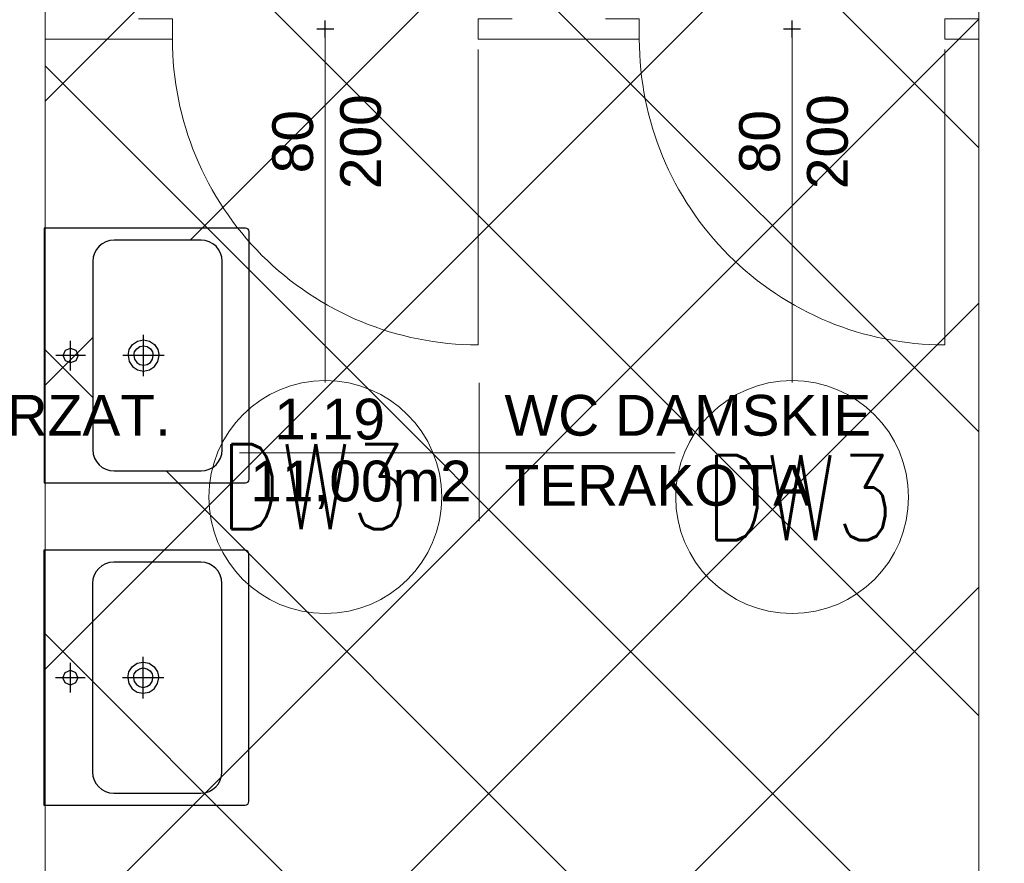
# Model space of a CAD drawing. Header units: millimetres. Extents: x -604189 to 881711, y -381903 to -7297.
# Tile 45 of 256: x -571757 to -569437, y -196414 to -194427. Entities that reach past the tile are written whole.
import ezdxf
from ezdxf.enums import TextEntityAlignment as Align

# ---------------------------------------------------------------- set-up
doc = ezdxf.new("R2010")
doc.units = ezdxf.units.MM
doc.header["$LTSCALE"] = 100
doc.layers.get('Defpoints').update_dxf_attribs({"color": 30})
for name, color, linetype, lineweight in [('drzwi', 72, 'Continuous', 20), ('Konstrukcja - Ściany zew_Nr_Pióra__1', 155, 'Continuous', 35), ('RCAD_wymiary', 7, 'Continuous', 18), ('wym_50rz', 101, 'Continuous', 13), ('ściana', 7, 'Continuous', 40)]:
    doc.layers.add(name, color=color, linetype=linetype, lineweight=lineweight)
doc.layers.add('LC', color=3, linetype='Continuous')
doc.layers.add('OPIS', color=7, linetype='Continuous')
doc.styles.add('Arial', font='arial.ttf')
doc.styles.add('ARIAL_1', font='arial.ttf')
doc.styles.add('ROMANS', font='romans.shx', dxfattribs={"width": 0.8, "height": 10})
pattern_1 = [(45, (-296350.26, 111503), (-334.51454, 334.51454), []), (135, (-296350.26, 111503), (-334.51454, -334.51454), [])]

# ---------------------------------------------------------------- blocks, each defined once
blk = doc.blocks.new('opis_osi_circle')
at = {"linetype": 'ByBlock', "lineweight": -2}
blk.add_circle((0, 0), 34.95, dxfattribs=at)
blk = doc.blocks.new('dd02')
at = {"linetype": 'ByBlock'}
blk.add_lwpolyline([(3, 0), (90, 0)], dxfattribs=at)
at = {"color": 8, "linetype": 'ByBlock', "lineweight": 0}
blk.add_arc((0, 0), 90, 270, 0, dxfattribs=at)
blk = doc.blocks.new('def01')
at = {"layer": 'Defpoints', "linetype": 'Continuous'}
blk.add_lwpolyline([(2.5, 0), (-2.5, 0)], dxfattribs=at)
blk = doc.blocks.new('def02')
at = {"layer": 'Defpoints'}
blk.add_blockref('def01', (0, 0), dxfattribs=at)
at = {"layer": 'Defpoints', "rotation": 90}
blk.add_blockref('def01', (0, 0), dxfattribs=at)
blk = doc.blocks.new('dalu01')
at = {"ltscale": 3}
blk.add_lwpolyline([(3, 0), (3, -10), (-3, -10), (-3, 0)], dxfattribs=at)
blk = doc.blocks.new('d_90alu')
blk.add_blockref('dalu01', (-3, 0))
at = {"linetype": 'ByBlock'}
blk.add_blockref('dd02', (0, -10), dxfattribs=at)
at = {"xscale": -1, "rotation": 180}
blk.add_blockref('dalu01', (-3, -110), dxfattribs=at)
at = {"layer": 'Defpoints'}
blk.add_blockref('def02', (-3, -55), dxfattribs=at)

msp = doc.modelspace()

# ---------------------------------------------------------------- hatches: boundary and pattern name
at = {"layer": 'OPIS', "linetype": 'ByBlock', "lineweight": 13}
h = msp.add_hatch(dxfattribs=at)
h.set_pattern_fill('ANSI37', color=0, scale=149)
h.set_pattern_definition(pattern_1)
h.paths.add_polyline_path([(-565846.6, -200148.4), (-566196.8, -200149.3), (-566196.8, -200157.4), (-566296.8, -200157.4), (-566296.8, -200149.6), (-566746.8, -200150.9), (-566746.8, -201168.3, -0.414214), (-566403.9, -201511.3, -1), (-567089.8, -201511.3, -0.414214), (-566746.8, -201168.3), (-566746.8, -200936.9, -0.267949), (-567196.8, -200157.4), (-567296.8, -200157.4), (-567296.8, -200152.4), (-567606.8, -200153.3), (-567606.8, -201603.3), (-567556.8, -201603.1), (-567556.8, -205257.4), (-565846.5, -205257.4)])
h.paths.add_polyline_path([(-551636.8, -198396.3), (-576656.8, -198407.4), (-576656.8, -193157.4), (-579836.8, -193157.4), (-579836.8, -200437.4), (-570846.8, -200437.4), (-570846.8, -200053.2), (-551636.8, -200037.4)])
h.paths.add_polyline_path([(-566819.5, -205014.1), (-566583.8, -205014.1), (-566583.8, -204789.1), (-566819.5, -204789.1)], flags=24)
h.paths.add_polyline_path([(-566959.3, -200828.7), (-566427.2, -200828.7), (-566427.2, -200603.7), (-566959.3, -200603.7)], flags=24)
h.paths.add_polyline_path([(-566792, -202497.9), (-566276.9, -202497.9), (-566276.9, -202398.5), (-566792, -202398.5)], flags=24)
h.paths.add_polyline_path([(-566792, -202387.9), (-565854.6, -202387.9), (-565854.6, -202288.5), (-566792, -202288.5)], flags=24)
h.paths.add_polyline_path([(-567194, -202505.3), (-566857.3, -202505.3), (-566857.3, -202389.9), (-567194, -202389.9)], flags=24)
h.paths.add_polyline_path([(-567153.4, -202393.6), (-566996.4, -202393.6), (-566996.4, -202295.6), (-567153.4, -202295.6)], flags=24)
h.paths.add_polyline_path([(-566516.5, -200627.5), (-566516.5, -200287.8), (-566964.3, -200287.8), (-566964.3, -200627.5)], flags=24)
at = {"layer": 'OPIS', "linetype": 'ByBlock', "lineweight": 9}
h = msp.add_hatch(dxfattribs=at)
h.set_pattern_fill('ANSI37', color=0, scale=149)
h.set_pattern_definition(pattern_1)
edge = h.paths.add_edge_path()
edge.add_line((-551636.8, -193157.4), (-552906.8, -193157.4))
edge.add_line((-552906.8, -193157.4), (-552906.8, -193187.4))
edge.add_line((-552906.8, -193187.4), (-554281.5, -193187.4))
edge.add_line((-554281.5, -193187.4), (-554281.5, -193407.4))
edge.add_line((-554281.5, -193407.4), (-554641.5, -193407.4))
edge.add_line((-554641.5, -193407.4), (-554891.8, -193407.4))
edge.add_line((-554891.8, -193407.4), (-555251.8, -193407.4))
edge.add_line((-555251.8, -193407.4), (-555252.2, -193157.4))
edge.add_line((-555252.2, -193157.4), (-555156.8, -193407.4))
edge.add_line((-555156.8, -193407.4), (-555156.8, -196074.4))
edge.add_line((-555156.8, -196074.4), (-555036.8, -196074.4))
edge.add_line((-555036.8, -196074.4), (-555036.8, -196674.4))
edge.add_line((-555036.8, -196674.4), (-555036.8, -197274.4))
edge.add_line((-555036.8, -197274.4), (-555636.8, -197274.4))
edge.add_line((-555636.8, -197274.4), (-555636.8, -198296.5))
edge.add_line((-555636.8, -198296.5), (-555036.8, -198294.9))
edge.add_line((-555036.8, -198294.9), (-555036.8, -198287.4))
edge.add_line((-555036.8, -198287.4), (-554936.8, -198287.4))
edge.add_line((-554936.8, -198287.4), (-554936.8, -198294.6))
edge.add_line((-554936.8, -198294.6), (-554486.8, -198293.3))
edge.add_line((-554486.8, -198293.3), (-554486.8, -198292.4))
edge.add_line((-554486.8, -198292.4), (-554486.8, -197276.6))
edge.add_arc((-554486.8, -196933.6), 342.9, 180, 270, ccw=False)
edge.add_arc((-554486.8, -196933.6), 342.9, 0, 180, ccw=False)
edge.add_arc((-554486.8, -196933.6), 342.9, -90, 0, ccw=False)
edge.add_line((-554486.8, -197276.6), (-554486.8, -197508))
edge.add_arc((-554936.8, -198287.4), 900, 0, 60, ccw=False)
edge.add_line((-554036.8, -198287.4), (-553936.8, -198287.4))
edge.add_line((-553936.8, -198287.4), (-553936.8, -198291.8))
edge.add_line((-553936.8, -198291.8), (-551636.8, -198285.4))
edge.add_line((-551636.8, -198285.4), (-551636.8, -193157.4))
edge = h.paths.add_edge_path(flags=17)
edge.add_arc((-555292.8, -194555.6), 64, 0, 360)
edge = h.paths.add_edge_path(flags=17)
edge.add_arc((-555292.8, -194795.6), 64, 0, 360)
edge = h.paths.add_edge_path(flags=17)
edge.add_arc((-555532.8, -194555.6), 64, 0, 360)
edge = h.paths.add_edge_path(flags=17)
edge.add_arc((-555532.8, -194795.6), 64, 0, 360)
edge = h.paths.add_edge_path(flags=16)
edge.add_arc((-555445.6, -195632.9), 122.2, 0, 360)
edge = h.paths.add_edge_path(flags=17)
edge.add_arc((-555445, -195755.2), 131.8, -179.707, 0.293, ccw=False)
edge.add_line((-555576.8, -195755.8), (-555577.4, -195633.6))
edge.add_arc((-555445.6, -195632.9), 131.8, 0.293, 180.293, ccw=False)
edge.add_line((-555313.7, -195632.2), (-555313.1, -195754.5))
edge = h.paths.add_edge_path(flags=16)
edge.add_line((-555354.6, -195832.7), (-555410.5, -195781.1))
edge.add_arc((-555444.2, -195895.3), 119, 73.5483, 77.2527)
edge.add_line((-555418, -195779.2), (-555400.5, -195791.1))
edge.add_arc((-555397.9, -195789.1), 3.2, 66.437, 217.7638, ccw=False)
edge.add_arc((-555444.2, -195895.3), 119, 62.8362, 66.437, ccw=False)
edge.add_line((-555389.9, -195789.4), (-555332.2, -195793.3))
edge.add_arc((-555445, -195755.2), 119, 319.3761, 341.3001, ccw=False)
edge = h.paths.add_edge_path(flags=0)
edge.add_arc((-555445.2, -195715.3), 16, 0, 360)
edge = h.paths.add_edge_path(flags=16)
edge.add_line((-555494.8, -195789.6), (-555556.5, -195794.4))
edge.add_arc((-555553.5, -195795.6), 3.2, 158.7889, 200.417)
edge.add_arc((-555445, -195755.2), 119, 200.417, 219.8364)
edge.add_arc((-555533.9, -195829.4), 3.2, 219.8364, 346.9927)
edge.add_line((-555530.8, -195830.1), (-555488.5, -195790.3))
edge.add_arc((-555491.6, -195789.6), 3.2, 346.9927, 539.5529)
edge = h.paths.add_edge_path(flags=16)
edge.add_arc((-555445, -195755.2), 119, 258.764, 281.822, ccw=False)
edge.add_line((-555468.1, -195871.9), (-555480.2, -195865.1))
edge.add_arc((-555483.3, -195864.5), 3.2, 250.669, 348.8814, ccw=False)
edge.add_arc((-555445, -195755.2), 119, 229.6431, 250.669, ccw=False)
edge.add_line((-555522, -195845.9), (-555468.7, -195779.6))
edge.add_arc((-555459.2, -195767.6), 15.4, -52.9828, 231.7166, ccw=False)
edge.add_arc((-555446.7, -195779.5), 3.2, 91.2428, 186.0743, ccw=False)
edge.add_arc((-555444.2, -195895.3), 119, 88.1124, 91.2428, ccw=False)
edge.add_line((-555440.3, -195776.3), (-555420.6, -195871.7))
h.paths.add_polyline_path([(-554267.2, -198154), (-554267.2, -197814.3), (-554714.9, -197814.3), (-554714.9, -198154)], flags=17)
h.paths.add_polyline_path([(-553792.6, -195548.1), (-553277.5, -195548.1), (-553277.5, -195448.8), (-553792.6, -195448.8)], flags=16)
h.paths.add_polyline_path([(-553792.6, -195438.1), (-553058.9, -195438.1), (-553058.9, -195338.8), (-553792.6, -195338.8)], flags=16)
h.paths.add_polyline_path([(-554194.6, -195555.6), (-553808.2, -195555.6), (-553808.2, -195440.2), (-554194.6, -195440.2)], flags=16)
h.paths.add_polyline_path([(-554154, -195443.9), (-553947.3, -195443.9), (-553947.3, -195345.8), (-554154, -195345.8)], flags=16)
h.paths.add_polyline_path([(-554256.5, -198154), (-554256.5, -197814.3), (-554704.3, -197814.3), (-554704.3, -198154)], flags=17)
h.paths.add_polyline_path([(-569496.8, -196631.6), (-571696.8, -196631.6), (-571696.8, -198287.4), (-569496.8, -198287.4)])
h.paths.add_polyline_path([(-567176.8, -196631.6), (-569376.8, -196631.6), (-569376.8, -198287.4), (-567176.8, -198287.4)])
h.paths.add_polyline_path([(-569376.8, -196535.6), (-567176.8, -196535.6), (-567176.8, -193157.4), (-569376.8, -193157.4)])
edge = h.paths.add_edge_path()
edge.add_arc((-571534.5, -195440.2), 50, 180, 270.0022)
edge.add_line((-571534.5, -195490.2), (-571329.5, -195490.2))
edge.add_arc((-571329.5, -195440.2), 50, 270.0009, 360)
edge.add_line((-571279.5, -195440.2), (-571279.5, -194996.2))
edge.add_arc((-571329.5, -194996.2), 50, 0, 90.0004)
edge.add_line((-571329.5, -194946.2), (-571534.5, -194946.2))
edge.add_arc((-571534.5, -194996.2), 50, 90.0009, 180)
edge.add_line((-571584.5, -194996.2), (-571584.5, -195440.2))
h.paths.add_polyline_path([(-571696.8, -196535.6), (-569496.8, -196535.6), (-569496.8, -193157.4), (-571696.8, -193157.4)])
edge = h.paths.add_edge_path()
edge.add_arc((-571945.7, -193388.7), 50, 0, 90.0004)
edge.add_line((-571945.7, -193338.7), (-572150.7, -193338.7))
edge.add_arc((-572150.7, -193388.7), 50, 90.0009, 180)
edge.add_line((-572200.7, -193388.7), (-572200.7, -193832.7))
edge.add_arc((-572150.7, -193832.7), 50, 180, 270.0022)
edge.add_line((-572150.7, -193882.7), (-571945.7, -193882.7))
edge.add_arc((-571945.7, -193832.7), 50, 270.0009, 360)
edge.add_line((-571895.7, -193832.7), (-571895.7, -193388.7))
h.paths.add_polyline_path([(-571816.8, -198287.4), (-571816.8, -193157.4), (-573216.8, -193157.4), (-573216.8, -198287.4)])

# ---------------------------------------------------------------- linework, layer by layer
at = {"color": 0, "linetype": 'ByBlock', "lineweight": 15}
for p, q in [((-571696.8, -198287.4), (-571696.8, -193157.4)), ((-571696.8, -198287.4), (-571696.8, -193157.4)), ((-571696.8, -198287.4), (-571696.8, -193157.4)), ((-569496.8, -198287.4), (-569496.8, -193157.4))]:
    msp.add_line(p, q, dxfattribs=at)
at = {"color": 0, "lineweight": 9}
for p, q in [((-571036.8, -194429.1), (-571036.8, -195281.8)), ((-569936.8, -194429.1), (-569936.8, -195281.8))]:
    msp.add_line(p, q, dxfattribs=at)
at = {"color": 0}
for p, q in [((-571224.5, -194918.2), (-571699.5, -194918.2)), ((-571699.5, -194918.2), (-571699.5, -195518.2)), ((-571216.5, -195510.2), (-571216.5, -194926.2)), ((-571329.5, -194946.2), (-571534.5, -194946.2)), ((-571584.5, -194996.2), (-571584.5, -195440.2)), ((-571279.5, -195440.2), (-571279.5, -194996.2)), ((-571534.5, -195490.2), (-571329.5, -195490.2)), ((-571699.5, -195518.2), (-571224.5, -195518.2)), ((-571225.2, -195677.1), (-571700.2, -195677.1)), ((-571700.2, -195677.1), (-571700.2, -196277.1)), ((-571217.2, -196269.1), (-571217.2, -195685.1)), ((-571330.2, -195705.1), (-571535.2, -195705.1)), ((-571585.2, -195755.1), (-571585.2, -196199.1)), ((-571280.2, -196199.1), (-571280.2, -195755.1)), ((-571535.2, -196249.1), (-571330.2, -196249.1)), ((-571700.2, -196277.1), (-571225.2, -196277.1))]:
    msp.add_line(p, q, dxfattribs=at)
for points in [[(-571636.8, -195235.7), (-571649.1, -195230.6), (-571654.3, -195218.2), (-571649.1, -195205.9), (-571636.8, -195200.7), (-571624.4, -195205.9), (-571619.3, -195218.2), (-571624.4, -195230.6)], [(-571637.5, -195994.6), (-571649.9, -195989.5), (-571655, -195977.1), (-571649.9, -195964.7), (-571637.5, -195959.6), (-571625.1, -195964.7), (-571620, -195977.1), (-571625.1, -195989.5)]]:
    msp.add_lwpolyline(points, close=True, dxfattribs=at)
for points in [[(-571501.6, -195218.2), (-571498.7, -195204.2), (-571490.9, -195192.4), (-571479, -195184.5), (-571465, -195181.6), (-571451, -195184.5), (-571439.1, -195192.4), (-571431.2, -195204.2), (-571428.4, -195218.2)], [(-571487.8, -195218.2), (-571486.1, -195209.5), (-571481.1, -195202.1), (-571473.7, -195197.2), (-571465, -195195.4), (-571456.2, -195197.1), (-571448.8, -195202.1), (-571443.9, -195209.6), (-571442.1, -195218.2)], [(-571501.6, -195218.2), (-571498.7, -195232.2), (-571490.9, -195244.1), (-571479, -195252), (-571465, -195254.8), (-571451, -195252), (-571439.1, -195244.1), (-571431.2, -195232.2), (-571428.4, -195218.2)], [(-571487.8, -195218.2), (-571486.1, -195227), (-571481.1, -195234.4), (-571473.7, -195239.3), (-571465, -195241.1), (-571456.2, -195239.3), (-571448.8, -195234.4), (-571443.9, -195226.9), (-571442.1, -195218.2)], [(-571502.3, -195977.1), (-571499.5, -195963.1), (-571491.6, -195951.2), (-571479.7, -195943.3), (-571465.7, -195940.5), (-571451.7, -195943.3), (-571439.8, -195951.2), (-571431.9, -195963.1), (-571429.1, -195977.1)], [(-571488.5, -195977.1), (-571486.8, -195968.4), (-571481.8, -195960.9), (-571474.4, -195956), (-571465.7, -195954.2), (-571457, -195956), (-571449.5, -195960.9), (-571444.6, -195968.4), (-571442.8, -195977.1)], [(-571502.3, -195977.1), (-571499.5, -195991.1), (-571491.6, -196003), (-571479.7, -196010.9), (-571465.7, -196013.7), (-571451.7, -196010.9), (-571439.8, -196003), (-571431.9, -195991.1), (-571429.1, -195977.1)], [(-571488.5, -195977.1), (-571486.8, -195985.8), (-571481.8, -195993.2), (-571474.4, -195998.2), (-571465.7, -195999.9), (-571457, -195998.2), (-571449.5, -195993.2), (-571444.6, -195985.8), (-571442.8, -195977.1)]]:
    msp.add_lwpolyline(points, dxfattribs=at)
for centre, radius, start, end in [((-571224.5, -194926.2), 8, 0, 90), ((-571534.5, -194996.2), 50, 90, 180), ((-571329.5, -194996.2), 50, 0, 90), ((-571534.5, -195440.2), 50, 180, 270), ((-571329.5, -195440.2), 50, 270, 0), ((-571224.5, -195510.2), 8, 270, 0), ((-571225.2, -195685.1), 8, 0, 90), ((-571535.2, -195755.1), 50, 90, 180), ((-571330.2, -195755.1), 50, 0, 90), ((-571535.2, -196199.1), 50, 180, 270), ((-571330.2, -196199.1), 50, 270, 0), ((-571225.2, -196269.1), 8, 270, 0)]:
    msp.add_arc(centre, radius, start, end, dxfattribs=at)
at = {"layer": 'Defpoints', "color": 0}
for p, q in [((-571465, -195267), (-571465, -195169.5)), ((-571636.8, -195253.2), (-571636.8, -195183.2)), ((-571601.8, -195218.2), (-571671.8, -195218.2)), ((-571416.2, -195218.2), (-571513.7, -195218.2)), ((-571637.5, -196012.1), (-571637.5, -195942.1)), ((-571465.7, -196025.8), (-571465.7, -195928.3)), ((-571602.5, -195977.1), (-571672.5, -195977.1)), ((-571416.9, -195977.1), (-571514.4, -195977.1))]:
    msp.add_line(p, q, dxfattribs=at)
at = {"layer": 'Konstrukcja - Ściany zew_Nr_Pióra__1', "color": 0, "linetype": 'Continuous', "lineweight": 13}
for p, q in [((-571696.8, -194473.1), (-571396.8, -194473.1)), ((-570676.8, -194473.1), (-570296.8, -194473.1)), ((-569576.8, -194473.1), (-569496.8, -194473.1))]:
    msp.add_line(p, q, dxfattribs=at)
at = {"layer": 'ściana', "color": 0, "lineweight": 18}
for p, q in [((-570674, -195282.5), (-570674.3, -195608.1)), ((-571239.2, -195447.5), (-570212.1, -195447.5))]:
    msp.add_line(p, q, dxfattribs=at)

# ---------------------------------------------------------------- block references
at = {"layer": 'drzwi', "color": 0, "xscale": 8, "yscale": 8, "zscale": 8, "rotation": 270.0000000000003}
for p in [(-570596.8, -194473.1), (-569496.8, -194473.1)]:
    msp.add_blockref('d_90alu', p, dxfattribs=at)
at = {"layer": 'wym_50rz', "color": 0, "linetype": 'ByBlock', "lineweight": 20, "xscale": 7.850676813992, "yscale": 7.850676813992, "zscale": 7.850676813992, "rotation": 270}
for p in [(-571036.8, -195551.6), (-569936.8, -195551.6)]:
    msp.add_blockref('opis_osi_circle', p, dxfattribs=at)

# ---------------------------------------------------------------- texts
at = {"layer": 'LC', "color": 0, "style": 'ARIAL_1'}
for s, p in [('POM.DLA SPRZAT.', (-572607.5, -195407)), ('1.19', (-571157, -195415.9)), ('WC DAMSKIE', (-570614.6, -195407)), ('11,00m2', (-571213.7, -195561.8)), ('TERAKOTA', (-570614.7, -195572))]:
    msp.add_text(s, height=96, dxfattribs=at).set_placement(p)
at = {"layer": 'RCAD_wymiary', "color": 0, "char_height": 96, "width": 3516.689, "attachment_point": 2, "rotation": 90, "style": 'Arial'}
for insert in [(-571161.7, -194714.5), (-570061.7, -194714.5)]:
    msp.add_mtext('{\\C1;80\\P200}', dxfattribs=dict(at, insert=insert))
at = {"layer": 'wym_50rz', "color": 0, "linetype": 'ByBlock', "lineweight": 20, "style": 'ROMANS', "width": 0.8}
for p in [(-571062.6, -195527.1), (-569919.5, -195552.9)]:
    msp.add_text('DW3', height=200, dxfattribs=at).set_placement(p, align=Align.MIDDLE_CENTER)

doc.saveas('drawing.dxf')
